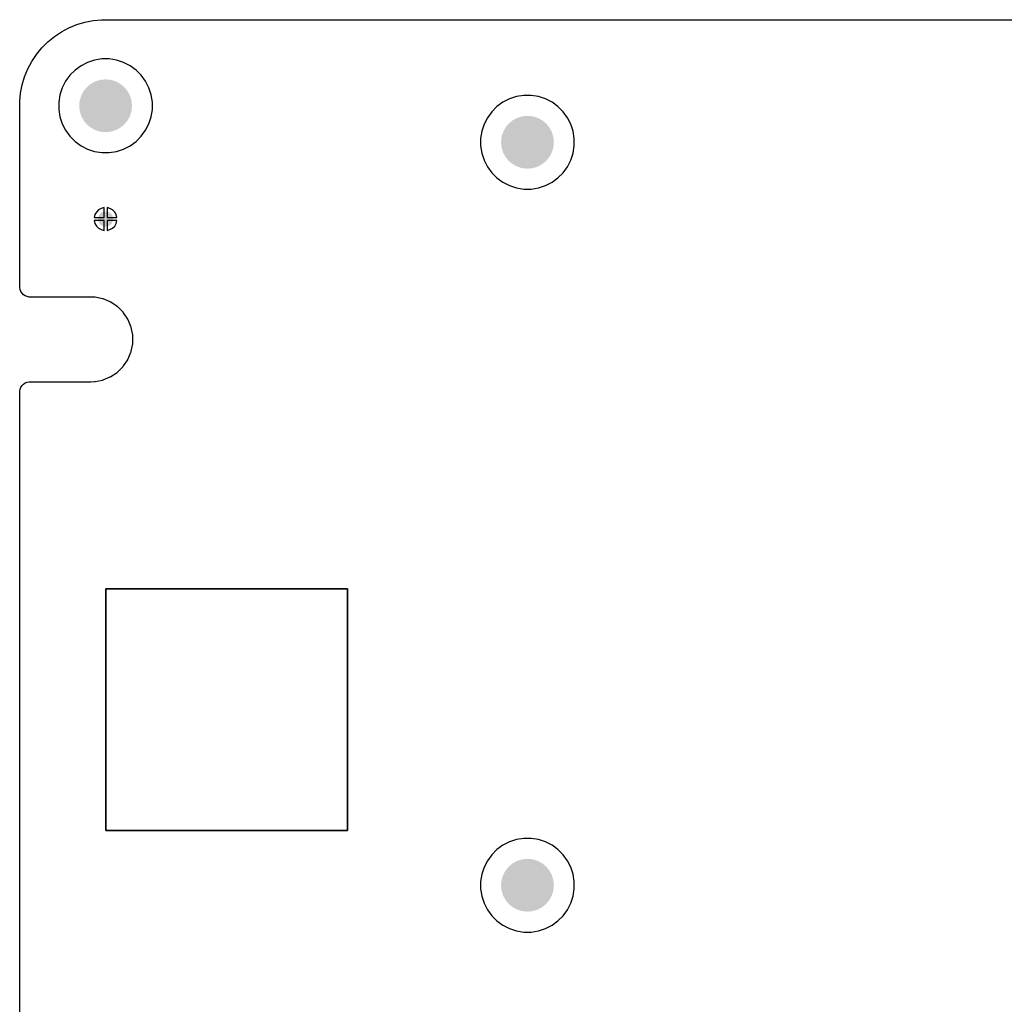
# Model space of a CAD drawing. Header units: inches. Extents: x 0 to 140, y 0 to 140.
# Tile 6 of 20: x 0 to 66, y 74 to 140. Entities that reach past the tile are written whole.
import ezdxf

# ---------------------------------------------------------------- set-up
doc = ezdxf.new("R2010")
doc.units = ezdxf.units.IN
doc.layers.add('BOTTOM', color=5, linetype='Continuous')
doc.layers.add('Pad Holes', color=156, linetype='Continuous')

# ---------------------------------------------------------------- blocks, each defined once
blk = doc.blocks.new('TP_1_00MM_B_3812')
at = {"layer": 'BOTTOM'}
h = blk.add_hatch(color=5, dxfattribs=at)
edge = h.paths.add_edge_path()
edge.add_arc((0, 0), 0.5, 0, 360)

msp = doc.modelspace()

# ---------------------------------------------------------------- hatches: boundary and pattern name
at = {"layer": 'BOTTOM'}
h = msp.add_hatch(color=5, dxfattribs=at)
edge = h.paths.add_edge_path()
edge.add_arc((5.994, 133.994), 1.5, 0, 360)
h = msp.add_hatch(color=5, dxfattribs=at)
edge = h.paths.add_edge_path()
edge.add_arc((33.93, 131.578), 1.5, 0, 360)
h = msp.add_hatch(color=5, dxfattribs=at)
edge = h.paths.add_edge_path()
edge.add_arc((33.93, 82.378), 1.5, 0, 360)
at = {"layer": 'Pad Holes'}
h = msp.add_hatch(color=7, dxfattribs=at)
edge = h.paths.add_edge_path()
edge.add_arc((5.994, 133.994), 1.75, 0, 360)
h = msp.add_hatch(color=7, dxfattribs=at)
edge = h.paths.add_edge_path()
edge.add_arc((33.93, 131.578), 1.75, 0, 360)
h = msp.add_hatch(color=7, dxfattribs=at)
edge = h.paths.add_edge_path()
edge.add_arc((33.93, 82.378), 1.75, 0, 360)

# ---------------------------------------------------------------- linework, layer by layer
at = {"layer": 'BOTTOM'}
for p, q in [((4.079, 139.368), (4.615, 139.53)), ((4.615, 139.53), (5.164, 139.639)), ((5.164, 139.639), (5.72, 139.694)), ((5.72, 139.694), (6, 139.694)), ((6, 139.694), (134, 139.694)), ((2.604, 138.579), (3.069, 138.89)), ((3.069, 138.89), (3.563, 139.154)), ((3.563, 139.154), (4.079, 139.368)), ((2.171, 138.224), (2.604, 138.579)), ((1.421, 137.396), (1.776, 137.829)), ((1.776, 137.829), (2.171, 138.224)), ((0.846, 136.437), (1.11, 136.931)), ((1.11, 136.931), (1.421, 137.396)), ((5.268, 137.017), (4.804, 136.867)), ((5.75, 137.094), (5.268, 137.017)), ((6.238, 137.094), (5.75, 137.094)), ((6.72, 137.017), (6.238, 137.094)), ((7.184, 136.867), (6.72, 137.017)), ((0.632, 135.921), (0.846, 136.437)), ((3.974, 136.358), (3.629, 136.013)), ((4.369, 136.645), (3.974, 136.358)), ((4.804, 136.867), (4.369, 136.645)), ((7.618, 136.645), (7.184, 136.867)), ((8.013, 136.358), (7.618, 136.645)), ((8.358, 136.013), (8.013, 136.358)), ((0.47, 135.385), (0.632, 135.921)), ((3.342, 135.618), (3.121, 135.184)), ((3.629, 136.013), (3.342, 135.618)), ((8.645, 135.618), (8.358, 136.013)), ((8.867, 135.184), (8.645, 135.618)), ((0.361, 134.837), (0.47, 135.385)), ((3.121, 135.184), (2.97, 134.72)), ((9.017, 134.72), (8.867, 135.184)), ((0.306, 134.28), (0.361, 134.837)), ((2.97, 134.72), (2.894, 134.238)), ((9.094, 134.238), (9.017, 134.72)), ((32.74, 134.451), (32.305, 134.229)), ((33.204, 134.602), (32.74, 134.451)), ((33.686, 134.678), (33.204, 134.602)), ((34.174, 134.678), (33.686, 134.678)), ((34.656, 134.602), (34.174, 134.678)), ((35.12, 134.451), (34.656, 134.602)), ((35.555, 134.229), (35.12, 134.451)), ((0.306, 134), (0.306, 134.28)), ((0.306, 122.024), (0.306, 134)), ((2.894, 134.238), (2.894, 133.75)), ((2.894, 133.75), (2.97, 133.268)), ((9.017, 133.268), (9.094, 133.75)), ((9.094, 133.75), (9.094, 134.238)), ((31.91, 133.942), (31.565, 133.597)), ((32.305, 134.229), (31.91, 133.942)), ((35.949, 133.942), (35.555, 134.229)), ((36.295, 133.597), (35.949, 133.942)), ((2.97, 133.268), (3.121, 132.804)), ((8.867, 132.804), (9.017, 133.268)), ((31.279, 133.203), (31.057, 132.768)), ((31.565, 133.597), (31.279, 133.203)), ((36.581, 133.203), (36.295, 133.597)), ((36.803, 132.768), (36.581, 133.203)), ((3.121, 132.804), (3.342, 132.369)), ((3.342, 132.369), (3.629, 131.974)), ((8.358, 131.974), (8.645, 132.369)), ((8.645, 132.369), (8.867, 132.804)), ((31.057, 132.768), (30.906, 132.304)), ((36.954, 132.304), (36.803, 132.768)), ((3.629, 131.974), (3.974, 131.629)), ((8.013, 131.629), (8.358, 131.974)), ((30.906, 132.304), (30.83, 131.822)), ((30.83, 131.822), (30.83, 131.334)), ((37.03, 131.822), (36.954, 132.304)), ((37.03, 131.334), (37.03, 131.822)), ((3.974, 131.629), (4.369, 131.342)), ((4.369, 131.342), (4.804, 131.121)), ((4.804, 131.121), (5.268, 130.97)), ((6.72, 130.97), (7.184, 131.121)), ((7.184, 131.121), (7.618, 131.342)), ((7.618, 131.342), (8.013, 131.629)), ((30.83, 131.334), (30.906, 130.852)), ((36.954, 130.852), (37.03, 131.334)), ((5.268, 130.97), (5.75, 130.894)), ((5.75, 130.894), (6.238, 130.894)), ((6.238, 130.894), (6.72, 130.97)), ((30.906, 130.852), (31.057, 130.388)), ((36.803, 130.388), (36.954, 130.852)), ((31.057, 130.388), (31.279, 129.953)), ((31.279, 129.953), (31.565, 129.558)), ((36.295, 129.558), (36.581, 129.953)), ((36.581, 129.953), (36.803, 130.388)), ((31.565, 129.558), (31.91, 129.213)), ((31.91, 129.213), (32.305, 128.927)), ((35.555, 128.927), (35.949, 129.213)), ((35.949, 129.213), (36.295, 129.558)), ((32.305, 128.927), (32.74, 128.705)), ((32.74, 128.705), (33.204, 128.554)), ((33.204, 128.554), (33.686, 128.478)), ((33.686, 128.478), (34.174, 128.478)), ((34.174, 128.478), (34.656, 128.554)), ((34.656, 128.554), (35.12, 128.705)), ((35.12, 128.705), (35.555, 128.927)), ((5.703, 127.196), (5.531, 127.097)), ((5.894, 127.247), (5.703, 127.196)), ((5.894, 126.594), (5.894, 127.247)), ((6.285, 127.196), (6.094, 127.247)), ((6.094, 127.247), (6.094, 126.594)), ((6.457, 127.097), (6.285, 127.196)), ((5.291, 126.785), (5.24, 126.594)), ((5.24, 126.594), (5.894, 126.594)), ((5.39, 126.957), (5.291, 126.785)), ((5.531, 127.097), (5.39, 126.957)), ((6.094, 126.594), (6.747, 126.594)), ((6.597, 126.957), (6.457, 127.097)), ((6.696, 126.785), (6.597, 126.957)), ((6.747, 126.594), (6.696, 126.785)), ((5.894, 126.394), (5.24, 126.394)), ((5.24, 126.394), (5.291, 126.203)), ((5.291, 126.203), (5.39, 126.031)), ((5.39, 126.031), (5.531, 125.89)), ((5.531, 125.89), (5.703, 125.791)), ((5.894, 125.74), (5.894, 126.394)), ((6.747, 126.394), (6.094, 126.394)), ((6.094, 126.394), (6.094, 125.74)), ((6.285, 125.791), (6.457, 125.89)), ((6.457, 125.89), (6.597, 126.031)), ((6.597, 126.031), (6.696, 126.203)), ((6.696, 126.203), (6.747, 126.394)), ((5.703, 125.791), (5.894, 125.74)), ((6.094, 125.74), (6.285, 125.791)), ((0.306, 121.956), (0.306, 122.024)), ((0.333, 121.822), (0.306, 121.956)), ((0.385, 121.695), (0.333, 121.822)), ((0.461, 121.582), (0.385, 121.695)), ((0.558, 121.485), (0.461, 121.582)), ((0.671, 121.409), (0.558, 121.485)), ((0.798, 121.357), (0.671, 121.409)), ((0.932, 121.33), (0.798, 121.357)), ((5, 121.33), (0.932, 121.33)), ((5.007, 121.329), (5, 121.33)), ((5.015, 121.33), (5.007, 121.329)), ((5.26, 121.318), (5.015, 121.33)), ((5.282, 121.312), (5.26, 121.318)), ((5.305, 121.312), (5.282, 121.312)), ((5.785, 121.217), (5.305, 121.312)), ((5.813, 121.205), (5.785, 121.217)), ((5.843, 121.199), (5.813, 121.205)), ((6.296, 121.012), (5.843, 121.199)), ((6.321, 120.995), (6.296, 121.012)), ((6.348, 120.983), (6.321, 120.995)), ((6.756, 120.711), (6.348, 120.983)), ((6.777, 120.69), (6.756, 120.711)), ((6.802, 120.673), (6.777, 120.69)), ((7.149, 120.326), (6.802, 120.673)), ((7.166, 120.301), (7.149, 120.326)), ((7.187, 120.28), (7.166, 120.301)), ((7.459, 119.873), (7.187, 120.28)), ((7.471, 119.845), (7.459, 119.873)), ((7.487, 119.82), (7.471, 119.845)), ((7.675, 119.367), (7.487, 119.82)), ((7.681, 119.337), (7.675, 119.367)), ((7.692, 119.31), (7.681, 119.337)), ((7.788, 118.829), (7.692, 119.31)), ((7.788, 118.799), (7.788, 118.829)), ((7.794, 118.769), (7.788, 118.799)), ((7.794, 118.279), (7.794, 118.769)), ((7.692, 117.739), (7.788, 118.219)), ((7.788, 118.25), (7.794, 118.279)), ((7.788, 118.219), (7.788, 118.25)), ((7.487, 117.229), (7.675, 117.681)), ((7.675, 117.681), (7.681, 117.711)), ((7.681, 117.711), (7.692, 117.739)), ((6.802, 116.375), (7.149, 116.722)), ((7.149, 116.722), (7.166, 116.747)), ((7.166, 116.747), (7.187, 116.768)), ((7.187, 116.768), (7.459, 117.176)), ((7.459, 117.176), (7.471, 117.204)), ((7.471, 117.204), (7.487, 117.229)), ((6.321, 116.054), (6.348, 116.065)), ((6.348, 116.065), (6.756, 116.337)), ((6.756, 116.337), (6.777, 116.359)), ((6.777, 116.359), (6.802, 116.375)), ((0.385, 115.353), (0.461, 115.467)), ((0.461, 115.467), (0.558, 115.563)), ((0.558, 115.563), (0.671, 115.639)), ((0.671, 115.639), (0.798, 115.692)), ((0.798, 115.692), (0.932, 115.718)), ((0.932, 115.718), (1, 115.718)), ((1, 115.718), (5, 115.718)), ((5, 115.718), (5.007, 115.72)), ((5.007, 115.72), (5.015, 115.719)), ((5.015, 115.719), (5.26, 115.731)), ((5.26, 115.731), (5.282, 115.736)), ((5.282, 115.736), (5.305, 115.736)), ((5.305, 115.736), (5.785, 115.832)), ((5.785, 115.832), (5.813, 115.843)), ((5.813, 115.843), (5.843, 115.849)), ((5.843, 115.849), (6.296, 116.037)), ((6.296, 116.037), (6.321, 116.054)), ((0.306, 115.093), (0.333, 115.227)), ((0.306, 115.024), (0.306, 115.093)), ((0.306, 6), (0.306, 115.024)), ((0.333, 115.227), (0.385, 115.353)), ((6, 85.996), (6, 102.008)), ((6, 102.008), (22.012, 102.008)), ((22.012, 102.008), (6, 102.008)), ((6, 102.008), (6, 85.996)), ((22.012, 102.008), (22.012, 85.996)), ((22.012, 85.996), (22.012, 102.008)), ((21.483, 85.996), (6, 85.996)), ((6, 85.996), (22.012, 85.996)), ((21.494, 85.996), (21.483, 85.996)), ((22.012, 85.996), (21.494, 85.996)), ((33.686, 85.478), (33.204, 85.402)), ((34.174, 85.478), (33.686, 85.478)), ((34.656, 85.402), (34.174, 85.478)), ((32.305, 85.03), (31.91, 84.743)), ((32.74, 85.251), (32.305, 85.03)), ((33.204, 85.402), (32.74, 85.251)), ((35.12, 85.251), (34.656, 85.402)), ((35.555, 85.03), (35.12, 85.251)), ((35.949, 84.743), (35.555, 85.03)), ((31.565, 84.398), (31.279, 84.003)), ((31.91, 84.743), (31.565, 84.398)), ((36.295, 84.398), (35.949, 84.743)), ((36.581, 84.003), (36.295, 84.398)), ((31.057, 83.568), (30.906, 83.104)), ((31.279, 84.003), (31.057, 83.568)), ((36.803, 83.568), (36.581, 84.003)), ((36.954, 83.104), (36.803, 83.568)), ((30.906, 83.104), (30.83, 82.622)), ((37.03, 82.622), (36.954, 83.104)), ((30.83, 82.622), (30.83, 82.134)), ((37.03, 82.134), (37.03, 82.622)), ((30.83, 82.134), (30.906, 81.652)), ((30.906, 81.652), (31.057, 81.188)), ((36.803, 81.188), (36.954, 81.652)), ((36.954, 81.652), (37.03, 82.134)), ((31.057, 81.188), (31.279, 80.754)), ((36.581, 80.754), (36.803, 81.188)), ((31.279, 80.754), (31.565, 80.359)), ((31.565, 80.359), (31.91, 80.014)), ((35.949, 80.014), (36.295, 80.359)), ((36.295, 80.359), (36.581, 80.754)), ((31.91, 80.014), (32.305, 79.727)), ((32.305, 79.727), (32.74, 79.506)), ((35.12, 79.506), (35.555, 79.727)), ((35.555, 79.727), (35.949, 80.014)), ((32.74, 79.506), (33.204, 79.355)), ((33.204, 79.355), (33.686, 79.278)), ((33.686, 79.278), (34.174, 79.278)), ((34.174, 79.278), (34.656, 79.355)), ((34.656, 79.355), (35.12, 79.506))]:
    msp.add_line(p, q, dxfattribs=at)

# ---------------------------------------------------------------- block references
at = {"rotation": 90}
msp.add_blockref('TP_1_00MM_B_3812', (5.994, 126.494), dxfattribs=at)

doc.saveas('drawing.dxf')
